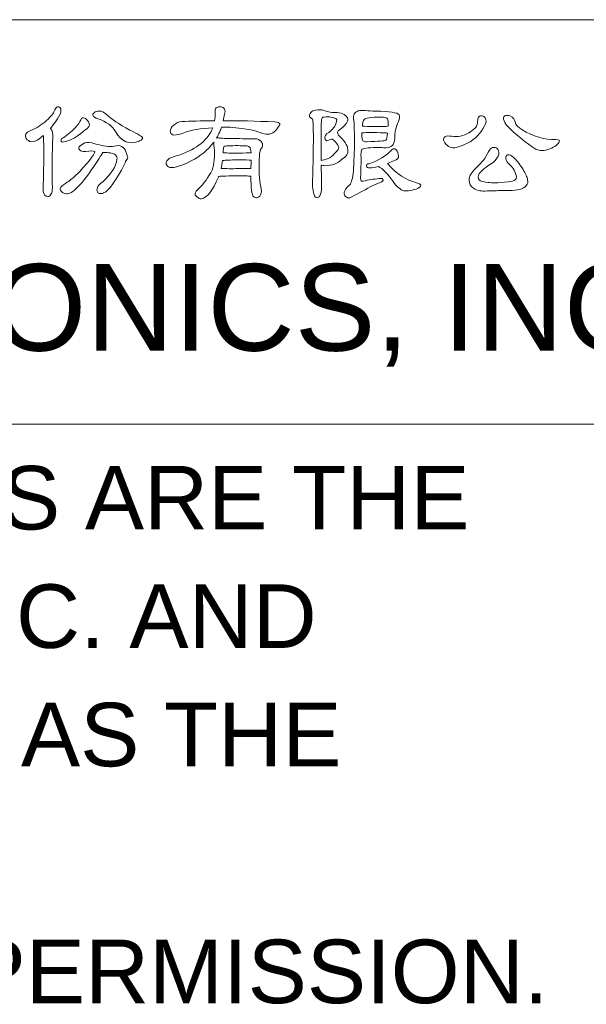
# Model space of a CAD drawing. Extents: x 844 to 1735, y -7 to 623.
# Tile 15 of 20: x 1527 to 1556, y 47 to 98. Entities that reach past the tile are written whole.
import ezdxf

# ---------------------------------------------------------------- set-up
doc = ezdxf.new("R2010")
doc.units = 0
doc.header["$LTSCALE"] = 2
doc.header["$MEASUREMENT"] = 0
doc.layers.get('0').update_dxf_attribs({"linetype": 'CONTINUOUS'})
doc.styles.add('TEXTSTYLE_1', font='ARIAL.TTF')

msp = doc.modelspace()

# ---------------------------------------------------------------- linework, layer by layer
at = {"linetype": 'Continuous', "lineweight": 5}
for p, q in [((1427.502, 98.38), (1712.502, 98.38)), ((1427.502, 77.38), (1712.502, 77.38))]:
    msp.add_line(p, q, dxfattribs=at)
for points, knots in [([(1527.883, 92.362), (1527.883, 92.359), (1527.886, 92.352), (1527.889, 92.343), (1527.889, 92.343), (1527.915, 91.779), (1527.913, 90.907), (1527.883, 89.728), (1527.883, 89.728), (1527.866, 89.506), (1527.886, 89.358), (1527.94, 89.286), (1527.94, 89.286), (1528.061, 89.167), (1528.157, 89.149), (1528.229, 89.234), (1528.229, 89.234), (1528.336, 89.342), (1528.377, 89.542), (1528.35, 89.837), (1528.35, 89.837), (1528.325, 90.658), (1528.336, 91.467), (1528.383, 92.267), (1528.383, 92.267), (1528.395, 92.458), (1528.355, 92.615), (1528.261, 92.734), (1528.261, 92.734), (1528.662, 93.225), (1528.841, 93.565), (1528.793, 93.753), (1528.793, 93.753), (1528.763, 93.834), (1528.707, 93.868), (1528.626, 93.856), (1528.626, 93.856), (1528.563, 93.839), (1528.498, 93.751), (1528.434, 93.592), (1528.434, 93.592), (1528.379, 93.464), (1528.22, 93.287), (1527.96, 93.061), (1527.96, 93.061), (1527.7, 92.852), (1527.424, 92.689), (1527.133, 92.574), (1527.133, 92.574), (1527.026, 92.543), (1526.969, 92.467), (1526.96, 92.343), (1526.96, 92.343), (1526.96, 92.24), (1527.009, 92.16), (1527.108, 92.099), (1527.108, 92.099), (1527.214, 92.032), (1527.344, 92.025), (1527.498, 92.081), (1527.498, 92.081), (1527.579, 92.123), (1527.707, 92.217), (1527.883, 92.362)], [0, 0, 0, 0, 0.0625, 0.0625, 0.0625, 0.0625, 0.125, 0.125, 0.125, 0.125, 0.1875, 0.1875, 0.1875, 0.1875, 0.25, 0.25, 0.25, 0.25, 0.3125, 0.3125, 0.3125, 0.3125, 0.375, 0.375, 0.375, 0.375, 0.4375, 0.4375, 0.4375, 0.4375, 0.5, 0.5, 0.5, 0.5, 0.5625, 0.5625, 0.5625, 0.5625, 0.625, 0.625, 0.625, 0.625, 0.6875, 0.6875, 0.6875, 0.6875, 0.75, 0.75, 0.75, 0.75, 0.8125, 0.8125, 0.8125, 0.8125, 0.875, 0.875, 0.875, 0.875, 0.9375, 0.9375, 0.9375, 0.9375, 1, 1, 1, 1]), ([(1530.729, 93.234), (1531.165, 93.076), (1531.464, 92.856), (1531.626, 92.574), (1531.626, 92.574), (1531.946, 92.036), (1532.361, 91.869), (1532.869, 92.074), (1532.869, 92.074), (1532.874, 92.079), (1532.885, 92.083), (1532.901, 92.086), (1532.901, 92.086), (1532.995, 92.13), (1533.04, 92.185), (1533.036, 92.254), (1533.036, 92.254), (1533.032, 92.305), (1532.811, 92.437), (1532.376, 92.651), (1532.376, 92.651), (1531.8, 92.962), (1531.403, 93.227), (1531.19, 93.446), (1531.19, 93.446), (1531.045, 93.578), (1530.912, 93.642), (1530.793, 93.637), (1530.793, 93.637), (1530.673, 93.634), (1530.587, 93.61), (1530.536, 93.567), (1530.536, 93.567), (1530.455, 93.498), (1530.432, 93.437), (1530.466, 93.381), (1530.466, 93.381), (1530.484, 93.339), (1530.571, 93.289), (1530.729, 93.234)], [0, 0, 0, 0, 0.1, 0.1, 0.1, 0.1, 0.2, 0.2, 0.2, 0.2, 0.3, 0.3, 0.3, 0.3, 0.4, 0.4, 0.4, 0.4, 0.5, 0.5, 0.5, 0.5, 0.6, 0.6, 0.6, 0.6, 0.7, 0.7, 0.7, 0.7, 0.8, 0.8, 0.8, 0.8, 0.9, 0.9, 0.9, 0.9, 1, 1, 1, 1]), ([(1536.993, 90.234), (1537.023, 90.252), (1537.322, 90.264), (1537.89, 90.273), (1537.89, 90.273), (1538.288, 90.277), (1538.547, 90.268), (1538.666, 90.247), (1538.666, 90.247), (1538.666, 89.632), (1538.713, 89.279), (1538.807, 89.19), (1538.807, 89.19), (1538.858, 89.147), (1538.91, 89.123), (1538.961, 89.12), (1538.961, 89.12), (1539.051, 89.136), (1539.121, 89.192), (1539.172, 89.286), (1539.172, 89.286), (1539.224, 89.393), (1539.226, 89.535), (1539.179, 89.716), (1539.179, 89.716), (1539.089, 90.023), (1539.068, 90.563), (1539.115, 91.337), (1539.115, 91.337), (1539.115, 91.491), (1539.149, 91.615), (1539.217, 91.709), (1539.217, 91.709), (1539.26, 91.777), (1539.279, 91.839), (1539.275, 91.895), (1539.275, 91.895), (1539.262, 91.963), (1539.23, 92.023), (1539.179, 92.074), (1539.179, 92.074), (1539.111, 92.155), (1539.013, 92.196), (1538.885, 92.196), (1538.885, 92.196), (1538.807, 92.196), (1538.536, 92.198), (1538.07, 92.202), (1538.07, 92.202), (1537.558, 92.207), (1537.258, 92.213), (1537.173, 92.222), (1537.173, 92.222), (1537.07, 92.234), (1537, 92.24), (1536.962, 92.24), (1536.962, 92.24), (1536.931, 92.24), (1536.904, 92.234), (1536.878, 92.222), (1536.878, 92.222), (1537.011, 92.465), (1537.1, 92.657), (1537.147, 92.798), (1537.147, 92.798), (1537.28, 92.815), (1537.578, 92.798), (1538.044, 92.747), (1538.044, 92.747), (1538.574, 92.691), (1538.98, 92.599), (1539.262, 92.471), (1539.262, 92.471), (1539.531, 92.382), (1539.762, 92.433), (1539.954, 92.625), (1539.954, 92.625), (1540.113, 92.809), (1540.183, 92.924), (1540.166, 92.971), (1540.166, 92.971), (1540.149, 93.027), (1540.064, 93.059), (1539.91, 93.067), (1539.91, 93.067), (1538.91, 93.119), (1538.015, 93.137), (1537.224, 93.125), (1537.224, 93.125), (1537.242, 93.253), (1537.267, 93.368), (1537.301, 93.471), (1537.301, 93.471), (1537.331, 93.578), (1537.329, 93.668), (1537.294, 93.74), (1537.294, 93.74), (1537.251, 93.805), (1537.194, 93.841), (1537.121, 93.85), (1537.121, 93.85), (1537.02, 93.863), (1536.931, 93.845), (1536.859, 93.798), (1536.859, 93.798), (1536.816, 93.755), (1536.799, 93.666), (1536.807, 93.529), (1536.807, 93.529), (1536.812, 93.413), (1536.803, 93.279), (1536.782, 93.125), (1536.782, 93.125), (1536.063, 93.125), (1535.496, 93.112), (1535.077, 93.087), (1535.077, 93.087), (1534.91, 93.074), (1534.772, 93.014), (1534.66, 92.907), (1534.66, 92.907), (1534.541, 92.801), (1534.481, 92.691), (1534.481, 92.581), (1534.481, 92.581), (1534.485, 92.499), (1534.525, 92.442), (1534.603, 92.407), (1534.603, 92.407), (1534.671, 92.364), (1534.835, 92.388), (1535.096, 92.478), (1535.096, 92.478), (1535.545, 92.644), (1536.074, 92.74), (1536.686, 92.767), (1536.686, 92.767), (1536.455, 92.151), (1535.874, 91.678), (1534.942, 91.35), (1534.942, 91.35), (1534.481, 91.247), (1534.254, 91.104), (1534.263, 90.92), (1534.263, 90.92), (1534.267, 90.852), (1534.308, 90.79), (1534.384, 90.734), (1534.384, 90.734), (1534.552, 90.631), (1534.942, 90.734), (1535.558, 91.042), (1535.558, 91.042), (1536.045, 91.29), (1536.44, 91.617), (1536.744, 92.023), (1536.744, 92.023), (1536.731, 91.954), (1536.735, 91.858), (1536.756, 91.734), (1536.756, 91.734), (1536.799, 91.285), (1536.762, 90.895), (1536.648, 90.561), (1536.648, 90.561), (1536.468, 90.203), (1536.231, 89.875), (1535.935, 89.58), (1535.935, 89.58), (1535.756, 89.427), (1535.724, 89.299), (1535.839, 89.196), (1535.839, 89.196), (1535.933, 89.106), (1536.016, 89.066), (1536.09, 89.075), (1536.09, 89.075), (1536.384, 89.125), (1536.681, 89.501), (1536.98, 90.203), (1536.98, 90.203), (1536.98, 90.216), (1536.984, 90.225), (1536.993, 90.234)], [0, 0, 0, 0, 0.021739, 0.021739, 0.021739, 0.021739, 0.043478, 0.043478, 0.043478, 0.043478, 0.065217, 0.065217, 0.065217, 0.065217, 0.086957, 0.086957, 0.086957, 0.086957, 0.108696, 0.108696, 0.108696, 0.108696, 0.130435, 0.130435, 0.130435, 0.130435, 0.152174, 0.152174, 0.152174, 0.152174, 0.173913, 0.173913, 0.173913, 0.173913, 0.195652, 0.195652, 0.195652, 0.195652, 0.217391, 0.217391, 0.217391, 0.217391, 0.23913, 0.23913, 0.23913, 0.23913, 0.26087, 0.26087, 0.26087, 0.26087, 0.282609, 0.282609, 0.282609, 0.282609, 0.304348, 0.304348, 0.304348, 0.304348, 0.326087, 0.326087, 0.326087, 0.326087, 0.347826, 0.347826, 0.347826, 0.347826, 0.369565, 0.369565, 0.369565, 0.369565, 0.391304, 0.391304, 0.391304, 0.391304, 0.413043, 0.413043, 0.413043, 0.413043, 0.434783, 0.434783, 0.434783, 0.434783, 0.456522, 0.456522, 0.456522, 0.456522, 0.478261, 0.478261, 0.478261, 0.478261, 0.5, 0.5, 0.5, 0.5, 0.521739, 0.521739, 0.521739, 0.521739, 0.543478, 0.543478, 0.543478, 0.543478, 0.565217, 0.565217, 0.565217, 0.565217, 0.586957, 0.586957, 0.586957, 0.586957, 0.608696, 0.608696, 0.608696, 0.608696, 0.630435, 0.630435, 0.630435, 0.630435, 0.652174, 0.652174, 0.652174, 0.652174, 0.673913, 0.673913, 0.673913, 0.673913, 0.695652, 0.695652, 0.695652, 0.695652, 0.717391, 0.717391, 0.717391, 0.717391, 0.73913, 0.73913, 0.73913, 0.73913, 0.76087, 0.76087, 0.76087, 0.76087, 0.782609, 0.782609, 0.782609, 0.782609, 0.804348, 0.804348, 0.804348, 0.804348, 0.826087, 0.826087, 0.826087, 0.826087, 0.847826, 0.847826, 0.847826, 0.847826, 0.869565, 0.869565, 0.869565, 0.869565, 0.891304, 0.891304, 0.891304, 0.891304, 0.913043, 0.913043, 0.913043, 0.913043, 0.934783, 0.934783, 0.934783, 0.934783, 0.956522, 0.956522, 0.956522, 0.956522, 0.978261, 0.978261, 0.978261, 0.978261, 1, 1, 1, 1]), ([(1541.873, 93.222), (1541.924, 92.978), (1541.924, 91.907), (1541.873, 90.01), (1541.873, 90.01), (1541.857, 89.711), (1541.886, 89.457), (1541.963, 89.248), (1541.963, 89.248), (1541.993, 89.17), (1542.043, 89.132), (1542.11, 89.132), (1542.11, 89.132), (1542.166, 89.132), (1542.213, 89.167), (1542.252, 89.234), (1542.252, 89.234), (1542.307, 89.342), (1542.335, 89.485), (1542.335, 89.664), (1542.335, 89.664), (1542.33, 90.087), (1542.326, 90.476), (1542.323, 90.83), (1542.323, 90.83), (1542.365, 90.817), (1542.427, 90.807), (1542.508, 90.799), (1542.508, 90.799), (1542.879, 90.803), (1543.175, 90.914), (1543.392, 91.131), (1543.392, 91.131), (1543.628, 91.272), (1543.733, 91.438), (1543.706, 91.626), (1543.706, 91.626), (1543.677, 91.869), (1543.514, 92.121), (1543.22, 92.382), (1543.22, 92.382), (1543.143, 92.489), (1543.157, 92.583), (1543.264, 92.664), (1543.264, 92.664), (1543.742, 92.984), (1543.829, 93.249), (1543.52, 93.458), (1543.52, 93.458), (1543.426, 93.514), (1543.303, 93.545), (1543.149, 93.554), (1543.149, 93.554), (1542.901, 93.55), (1542.662, 93.59), (1542.431, 93.677), (1542.431, 93.677), (1542.328, 93.706), (1542.194, 93.708), (1542.027, 93.682), (1542.027, 93.682), (1541.92, 93.666), (1541.839, 93.625), (1541.783, 93.561), (1541.783, 93.561), (1541.72, 93.48), (1541.696, 93.408), (1541.713, 93.343), (1541.713, 93.343), (1541.718, 93.317), (1541.771, 93.276), (1541.873, 93.222)], [0, 0, 0, 0, 0.055556, 0.055556, 0.055556, 0.055556, 0.111111, 0.111111, 0.111111, 0.111111, 0.166667, 0.166667, 0.166667, 0.166667, 0.222222, 0.222222, 0.222222, 0.222222, 0.277778, 0.277778, 0.277778, 0.277778, 0.333333, 0.333333, 0.333333, 0.333333, 0.388889, 0.388889, 0.388889, 0.388889, 0.444444, 0.444444, 0.444444, 0.444444, 0.5, 0.5, 0.5, 0.5, 0.555556, 0.555556, 0.555556, 0.555556, 0.611111, 0.611111, 0.611111, 0.611111, 0.666667, 0.666667, 0.666667, 0.666667, 0.722222, 0.722222, 0.722222, 0.722222, 0.777778, 0.777778, 0.777778, 0.777778, 0.833333, 0.833333, 0.833333, 0.833333, 0.888889, 0.888889, 0.888889, 0.888889, 0.944444, 0.944444, 0.944444, 0.944444, 1, 1, 1, 1]), ([(1544.744, 93.644), (1544.408, 93.7), (1544.185, 93.666), (1544.078, 93.542), (1544.078, 93.542), (1544.014, 93.473), (1543.989, 93.375), (1544.002, 93.247), (1544.002, 93.247), (1544.065, 92.644), (1544.063, 91.738), (1543.995, 90.53), (1543.995, 90.53), (1543.957, 90.145), (1543.892, 89.901), (1543.803, 89.799), (1543.803, 89.799), (1543.709, 89.756), (1543.621, 89.649), (1543.54, 89.478), (1543.54, 89.478), (1543.497, 89.384), (1543.51, 89.292), (1543.578, 89.203), (1543.578, 89.203), (1543.643, 89.138), (1543.72, 89.111), (1543.809, 89.12), (1543.809, 89.12), (1544.155, 89.311), (1544.508, 89.504), (1544.867, 89.696), (1544.867, 89.696), (1544.999, 89.761), (1545.159, 89.831), (1545.347, 89.907), (1545.347, 89.907), (1545.488, 89.963), (1545.553, 90.014), (1545.54, 90.061), (1545.54, 90.061), (1545.535, 90.129), (1545.463, 90.153), (1545.322, 90.131), (1545.322, 90.131), (1545.061, 90.102), (1544.786, 90.057), (1544.495, 89.997), (1544.495, 89.997), (1544.452, 89.992), (1544.422, 89.992), (1544.405, 89.997), (1544.405, 89.997), (1544.376, 90.014), (1544.363, 90.084), (1544.367, 90.209), (1544.367, 90.209), (1544.384, 90.546), (1544.39, 90.931), (1544.386, 91.362), (1544.386, 91.362), (1544.386, 91.508), (1544.399, 91.597), (1544.424, 91.631), (1544.424, 91.631), (1544.463, 91.696), (1544.724, 91.734), (1545.206, 91.747), (1545.206, 91.747), (1545.326, 91.751), (1545.441, 91.745), (1545.553, 91.727), (1545.553, 91.727), (1545.757, 91.711), (1545.914, 91.751), (1546.02, 91.85), (1546.02, 91.85), (1546.085, 91.905), (1546.123, 92.034), (1546.136, 92.234), (1546.136, 92.234), (1546.136, 92.516), (1546.202, 92.805), (1546.335, 93.099), (1546.335, 93.099), (1546.403, 93.245), (1546.412, 93.358), (1546.36, 93.439), (1546.36, 93.439), (1546.279, 93.559), (1545.878, 93.621), (1545.155, 93.625), (1545.155, 93.625), (1544.912, 93.637), (1544.775, 93.644), (1544.744, 93.644)], [0, 0, 0, 0, 0.041667, 0.041667, 0.041667, 0.041667, 0.083333, 0.083333, 0.083333, 0.083333, 0.125, 0.125, 0.125, 0.125, 0.166667, 0.166667, 0.166667, 0.166667, 0.208333, 0.208333, 0.208333, 0.208333, 0.25, 0.25, 0.25, 0.25, 0.291667, 0.291667, 0.291667, 0.291667, 0.333333, 0.333333, 0.333333, 0.333333, 0.375, 0.375, 0.375, 0.375, 0.416667, 0.416667, 0.416667, 0.416667, 0.458333, 0.458333, 0.458333, 0.458333, 0.5, 0.5, 0.5, 0.5, 0.541667, 0.541667, 0.541667, 0.541667, 0.583333, 0.583333, 0.583333, 0.583333, 0.625, 0.625, 0.625, 0.625, 0.666667, 0.666667, 0.666667, 0.666667, 0.708333, 0.708333, 0.708333, 0.708333, 0.75, 0.75, 0.75, 0.75, 0.791667, 0.791667, 0.791667, 0.791667, 0.833333, 0.833333, 0.833333, 0.833333, 0.875, 0.875, 0.875, 0.875, 0.916667, 0.916667, 0.916667, 0.916667, 0.958333, 0.958333, 0.958333, 0.958333, 1, 1, 1, 1]), ([(1530.119, 92.702), (1530.253, 92.779), (1530.301, 92.875), (1530.267, 92.991), (1530.267, 92.991), (1530.224, 93.106), (1530.159, 93.193), (1530.069, 93.253), (1530.069, 93.253), (1529.953, 93.321), (1529.874, 93.298), (1529.832, 93.182), (1529.832, 93.182), (1529.742, 92.939), (1529.447, 92.63), (1528.947, 92.254), (1528.947, 92.254), (1528.832, 92.223), (1528.789, 92.164), (1528.819, 92.074), (1528.819, 92.074), (1528.844, 92.018), (1528.915, 92.01), (1529.03, 92.048), (1529.03, 92.048), (1529.329, 92.126), (1529.632, 92.296), (1529.94, 92.561), (1529.94, 92.561), (1530.018, 92.63), (1530.077, 92.677), (1530.119, 92.702)], [0, 0, 0, 0, 0.125, 0.125, 0.125, 0.125, 0.25, 0.25, 0.25, 0.25, 0.375, 0.375, 0.375, 0.375, 0.5, 0.5, 0.5, 0.5, 0.625, 0.625, 0.625, 0.625, 0.75, 0.75, 0.75, 0.75, 0.875, 0.875, 0.875, 0.875, 1, 1, 1, 1]), ([(1542.323, 92.991), (1542.323, 93.11), (1542.341, 93.217), (1542.38, 93.311), (1542.38, 93.311), (1542.653, 93.354), (1542.87, 93.336), (1543.027, 93.26), (1543.027, 93.26), (1543.07, 93.256), (1543.101, 93.234), (1543.123, 93.195), (1543.123, 93.195), (1543.123, 92.951), (1542.984, 92.725), (1542.707, 92.516), (1542.707, 92.516), (1542.54, 92.44), (1542.48, 92.321), (1542.527, 92.164), (1542.527, 92.164), (1542.557, 92.083), (1542.632, 92.074), (1542.751, 92.138), (1542.751, 92.138), (1542.832, 92.18), (1542.884, 92.191), (1542.906, 92.17), (1542.906, 92.17), (1543.085, 92.05), (1543.191, 91.911), (1543.226, 91.754), (1543.226, 91.754), (1543.243, 91.698), (1543.19, 91.61), (1543.065, 91.491), (1543.065, 91.491), (1542.895, 91.256), (1542.664, 91.119), (1542.373, 91.081), (1542.373, 91.081), (1542.343, 91.077), (1542.325, 91.07), (1542.316, 91.061), (1542.316, 91.061), (1542.312, 91.924), (1542.314, 92.567), (1542.323, 92.991)], [0, 0, 0, 0, 0.083333, 0.083333, 0.083333, 0.083333, 0.166667, 0.166667, 0.166667, 0.166667, 0.25, 0.25, 0.25, 0.25, 0.333333, 0.333333, 0.333333, 0.333333, 0.416667, 0.416667, 0.416667, 0.416667, 0.5, 0.5, 0.5, 0.5, 0.583333, 0.583333, 0.583333, 0.583333, 0.666667, 0.666667, 0.666667, 0.666667, 0.75, 0.75, 0.75, 0.75, 0.833333, 0.833333, 0.833333, 0.833333, 0.916667, 0.916667, 0.916667, 0.916667, 1, 1, 1, 1]), ([(1545.777, 92.843), (1545.708, 92.83), (1545.486, 92.826), (1545.11, 92.83), (1545.11, 92.83), (1544.798, 92.83), (1544.583, 92.839), (1544.463, 92.856), (1544.463, 92.856), (1544.463, 93.014), (1544.491, 93.13), (1544.546, 93.202), (1544.546, 93.202), (1544.602, 93.279), (1544.892, 93.317), (1545.418, 93.317), (1545.418, 93.317), (1545.614, 93.314), (1545.73, 93.285), (1545.764, 93.234), (1545.764, 93.234), (1545.802, 93.182), (1545.813, 93.052), (1545.796, 92.843), (1545.796, 92.843), (1545.791, 92.848), (1545.786, 92.848), (1545.777, 92.843)], [0, 0, 0, 0, 0.142857, 0.142857, 0.142857, 0.142857, 0.285714, 0.285714, 0.285714, 0.285714, 0.428571, 0.428571, 0.428571, 0.428571, 0.571429, 0.571429, 0.571429, 0.571429, 0.714286, 0.714286, 0.714286, 0.714286, 0.857143, 0.857143, 0.857143, 0.857143, 1, 1, 1, 1]), ([(1550.446, 93.099), (1550.45, 92.993), (1550.411, 92.884), (1550.33, 92.772), (1550.33, 92.772), (1550.125, 92.55), (1549.864, 92.405), (1549.548, 92.337), (1549.548, 92.337), (1549.39, 92.307), (1549.236, 92.305), (1549.087, 92.33), (1549.087, 92.33), (1548.942, 92.348), (1548.839, 92.343), (1548.779, 92.317), (1548.779, 92.317), (1548.724, 92.292), (1548.689, 92.247), (1548.677, 92.182), (1548.677, 92.182), (1548.664, 92.102), (1548.709, 92.007), (1548.812, 91.901), (1548.812, 91.901), (1548.888, 91.824), (1548.982, 91.768), (1549.093, 91.734), (1549.093, 91.734), (1549.182, 91.696), (1549.418, 91.754), (1549.798, 91.907), (1549.798, 91.907), (1550.208, 92.091), (1550.514, 92.359), (1550.715, 92.709), (1550.715, 92.709), (1550.821, 92.875), (1550.877, 93.009), (1550.881, 93.112), (1550.881, 93.112), (1550.881, 93.206), (1550.854, 93.276), (1550.798, 93.323), (1550.798, 93.323), (1550.755, 93.366), (1550.702, 93.388), (1550.638, 93.388), (1550.638, 93.388), (1550.569, 93.384), (1550.52, 93.362), (1550.491, 93.323), (1550.491, 93.323), (1550.46, 93.272), (1550.446, 93.198), (1550.446, 93.099)], [0, 0, 0, 0, 0.071429, 0.071429, 0.071429, 0.071429, 0.142857, 0.142857, 0.142857, 0.142857, 0.214286, 0.214286, 0.214286, 0.214286, 0.285714, 0.285714, 0.285714, 0.285714, 0.357143, 0.357143, 0.357143, 0.357143, 0.428571, 0.428571, 0.428571, 0.428571, 0.5, 0.5, 0.5, 0.5, 0.571429, 0.571429, 0.571429, 0.571429, 0.642857, 0.642857, 0.642857, 0.642857, 0.714286, 0.714286, 0.714286, 0.714286, 0.785714, 0.785714, 0.785714, 0.785714, 0.857143, 0.857143, 0.857143, 0.857143, 0.928571, 0.928571, 0.928571, 0.928571, 1, 1, 1, 1]), ([(1552.029, 92.811), (1552.327, 92.512), (1552.744, 92.168), (1553.279, 91.779), (1553.279, 91.779), (1553.535, 91.574), (1553.808, 91.527), (1554.099, 91.638), (1554.099, 91.638), (1554.38, 91.732), (1554.569, 91.852), (1554.663, 91.996), (1554.663, 91.996), (1554.732, 92.104), (1554.68, 92.155), (1554.51, 92.151), (1554.51, 92.151), (1553.92, 92.138), (1553.331, 92.312), (1552.746, 92.67), (1552.746, 92.67), (1552.67, 92.722), (1552.605, 92.769), (1552.554, 92.811), (1552.554, 92.811), (1552.477, 92.879), (1552.432, 92.944), (1552.419, 93.003), (1552.419, 93.003), (1552.377, 93.195), (1552.279, 93.321), (1552.125, 93.381), (1552.125, 93.381), (1552.018, 93.42), (1551.926, 93.42), (1551.849, 93.381), (1551.849, 93.381), (1551.78, 93.339), (1551.771, 93.256), (1551.818, 93.132), (1551.818, 93.132), (1551.86, 93.012), (1551.93, 92.906), (1552.029, 92.811)], [0, 0, 0, 0, 0.090909, 0.090909, 0.090909, 0.090909, 0.181818, 0.181818, 0.181818, 0.181818, 0.272727, 0.272727, 0.272727, 0.272727, 0.363636, 0.363636, 0.363636, 0.363636, 0.454545, 0.454545, 0.454545, 0.454545, 0.545455, 0.545455, 0.545455, 0.545455, 0.636364, 0.636364, 0.636364, 0.636364, 0.727273, 0.727273, 0.727273, 0.727273, 0.818182, 0.818182, 0.818182, 0.818182, 0.909091, 0.909091, 0.909091, 0.909091, 1, 1, 1, 1]), ([(1544.45, 92.496), (1544.681, 92.527), (1545.057, 92.529), (1545.578, 92.503), (1545.578, 92.503), (1545.681, 92.503), (1545.743, 92.495), (1545.764, 92.478), (1545.764, 92.478), (1545.746, 92.285), (1545.719, 92.166), (1545.681, 92.119), (1545.681, 92.119), (1545.616, 92.088), (1545.291, 92.063), (1544.706, 92.041), (1544.706, 92.041), (1544.587, 92.038), (1544.51, 92.052), (1544.475, 92.086), (1544.475, 92.086), (1544.45, 92.112), (1544.435, 92.249), (1544.431, 92.496), (1544.431, 92.496), (1544.435, 92.496), (1544.441, 92.496), (1544.45, 92.496)], [0, 0, 0, 0, 0.142857, 0.142857, 0.142857, 0.142857, 0.285714, 0.285714, 0.285714, 0.285714, 0.428571, 0.428571, 0.428571, 0.428571, 0.571429, 0.571429, 0.571429, 0.571429, 0.714286, 0.714286, 0.714286, 0.714286, 0.857143, 0.857143, 0.857143, 0.857143, 1, 1, 1, 1]), ([(1530.569, 91.541), (1530.564, 91.538), (1530.562, 91.527), (1530.562, 91.51), (1530.562, 91.51), (1530.532, 91.416), (1530.404, 91.23), (1530.177, 90.952), (1530.177, 90.952), (1529.96, 90.691), (1529.765, 90.48), (1529.594, 90.317), (1529.594, 90.317), (1529.334, 90.082), (1529.146, 89.936), (1529.03, 89.875), (1529.03, 89.875), (1528.885, 89.781), (1528.796, 89.696), (1528.761, 89.619), (1528.761, 89.619), (1528.744, 89.564), (1528.783, 89.493), (1528.877, 89.407), (1528.877, 89.407), (1528.966, 89.351), (1529.047, 89.329), (1529.119, 89.337), (1529.119, 89.337), (1529.453, 89.354), (1530.011, 89.967), (1530.793, 91.176), (1530.793, 91.176), (1530.857, 91.31), (1530.912, 91.399), (1530.959, 91.446), (1530.959, 91.446), (1530.964, 91.458), (1530.968, 91.474), (1530.973, 91.491), (1530.973, 91.491), (1531.293, 91.491), (1531.513, 91.446), (1531.632, 91.357), (1531.632, 91.357), (1531.701, 91.301), (1531.726, 91.22), (1531.71, 91.113), (1531.71, 91.113), (1531.67, 90.766), (1531.425, 90.384), (1530.973, 89.965), (1530.973, 89.965), (1530.737, 89.799), (1530.639, 89.636), (1530.677, 89.478), (1530.677, 89.478), (1530.695, 89.409), (1530.729, 89.369), (1530.78, 89.356), (1530.78, 89.356), (1530.848, 89.339), (1530.928, 89.348), (1531.017, 89.382), (1531.017, 89.382), (1531.3, 89.514), (1531.661, 90.014), (1532.1, 90.882), (1532.1, 90.882), (1532.139, 90.985), (1532.179, 91.061), (1532.222, 91.113), (1532.222, 91.113), (1532.248, 91.142), (1532.262, 91.18), (1532.267, 91.228), (1532.267, 91.228), (1532.267, 91.241), (1532.23, 91.357), (1532.158, 91.574), (1532.158, 91.574), (1532.145, 91.638), (1532.073, 91.713), (1531.941, 91.799), (1531.941, 91.799), (1531.859, 91.854), (1531.735, 91.858), (1531.569, 91.812), (1531.569, 91.812), (1531.338, 91.768), (1531.002, 91.809), (1530.562, 91.933), (1530.562, 91.933), (1530.331, 92.01), (1530.161, 92.029), (1530.049, 91.991), (1530.049, 91.991), (1529.908, 91.926), (1529.81, 91.856), (1529.754, 91.779), (1529.754, 91.779), (1529.69, 91.698), (1529.713, 91.628), (1529.825, 91.568), (1529.825, 91.568), (1529.906, 91.538), (1529.996, 91.529), (1530.094, 91.541), (1530.094, 91.541), (1530.329, 91.568), (1530.487, 91.568), (1530.569, 91.541)], [0, 0, 0, 0, 0.035714, 0.035714, 0.035714, 0.035714, 0.071429, 0.071429, 0.071429, 0.071429, 0.107143, 0.107143, 0.107143, 0.107143, 0.142857, 0.142857, 0.142857, 0.142857, 0.178571, 0.178571, 0.178571, 0.178571, 0.214286, 0.214286, 0.214286, 0.214286, 0.25, 0.25, 0.25, 0.25, 0.285714, 0.285714, 0.285714, 0.285714, 0.321429, 0.321429, 0.321429, 0.321429, 0.357143, 0.357143, 0.357143, 0.357143, 0.392857, 0.392857, 0.392857, 0.392857, 0.428571, 0.428571, 0.428571, 0.428571, 0.464286, 0.464286, 0.464286, 0.464286, 0.5, 0.5, 0.5, 0.5, 0.535714, 0.535714, 0.535714, 0.535714, 0.571429, 0.571429, 0.571429, 0.571429, 0.607143, 0.607143, 0.607143, 0.607143, 0.642857, 0.642857, 0.642857, 0.642857, 0.678571, 0.678571, 0.678571, 0.678571, 0.714286, 0.714286, 0.714286, 0.714286, 0.75, 0.75, 0.75, 0.75, 0.785714, 0.785714, 0.785714, 0.785714, 0.821429, 0.821429, 0.821429, 0.821429, 0.857143, 0.857143, 0.857143, 0.857143, 0.892857, 0.892857, 0.892857, 0.892857, 0.928571, 0.928571, 0.928571, 0.928571, 0.964286, 0.964286, 0.964286, 0.964286, 1, 1, 1, 1]), ([(1537.993, 91.452), (1537.609, 91.452), (1537.352, 91.458), (1537.224, 91.471), (1537.224, 91.471), (1537.224, 91.63), (1537.239, 91.732), (1537.269, 91.779), (1537.269, 91.779), (1537.298, 91.817), (1537.455, 91.837), (1537.737, 91.837), (1537.737, 91.837), (1538.121, 91.841), (1538.376, 91.835), (1538.5, 91.817), (1538.5, 91.817), (1538.542, 91.805), (1538.574, 91.788), (1538.596, 91.767), (1538.596, 91.767), (1538.638, 91.711), (1538.668, 91.61), (1538.685, 91.465), (1538.685, 91.465), (1538.566, 91.461), (1538.335, 91.456), (1537.993, 91.452)], [0, 0, 0, 0, 0.142857, 0.142857, 0.142857, 0.142857, 0.285714, 0.285714, 0.285714, 0.285714, 0.428571, 0.428571, 0.428571, 0.428571, 0.571429, 0.571429, 0.571429, 0.571429, 0.714286, 0.714286, 0.714286, 0.714286, 0.857143, 0.857143, 0.857143, 0.857143, 1, 1, 1, 1]), ([(1545.289, 90.754), (1545.508, 90.651), (1545.764, 90.391), (1546.059, 89.972), (1546.059, 89.972), (1546.255, 89.69), (1546.439, 89.532), (1546.61, 89.497), (1546.61, 89.497), (1546.82, 89.472), (1547.067, 89.514), (1547.353, 89.625), (1547.353, 89.625), (1547.367, 89.638), (1547.38, 89.645), (1547.392, 89.645), (1547.392, 89.645), (1547.563, 89.747), (1547.524, 89.837), (1547.277, 89.914), (1547.277, 89.914), (1546.721, 90.046), (1546.219, 90.378), (1545.771, 90.907), (1545.771, 90.907), (1545.899, 90.985), (1546.017, 91.036), (1546.123, 91.061), (1546.123, 91.061), (1546.268, 91.104), (1546.34, 91.185), (1546.34, 91.305), (1546.34, 91.305), (1546.324, 91.424), (1546.281, 91.527), (1546.213, 91.613), (1546.213, 91.613), (1546.118, 91.707), (1546.035, 91.702), (1545.963, 91.599), (1545.963, 91.599), (1545.694, 91.301), (1545.307, 91.068), (1544.802, 90.9), (1544.802, 90.9), (1544.7, 90.9), (1544.655, 90.856), (1544.668, 90.766), (1544.668, 90.766), (1544.672, 90.711), (1544.739, 90.685), (1544.867, 90.689), (1544.867, 90.689), (1544.973, 90.689), (1545.114, 90.711), (1545.289, 90.754)], [0, 0, 0, 0, 0.071429, 0.071429, 0.071429, 0.071429, 0.142857, 0.142857, 0.142857, 0.142857, 0.214286, 0.214286, 0.214286, 0.214286, 0.285714, 0.285714, 0.285714, 0.285714, 0.357143, 0.357143, 0.357143, 0.357143, 0.428571, 0.428571, 0.428571, 0.428571, 0.5, 0.5, 0.5, 0.5, 0.571429, 0.571429, 0.571429, 0.571429, 0.642857, 0.642857, 0.642857, 0.642857, 0.714286, 0.714286, 0.714286, 0.714286, 0.785714, 0.785714, 0.785714, 0.785714, 0.857143, 0.857143, 0.857143, 0.857143, 0.928571, 0.928571, 0.928571, 0.928571, 1, 1, 1, 1]), ([(1550.753, 91.093), (1550.634, 90.952), (1550.54, 90.852), (1550.471, 90.792), (1550.471, 90.792), (1550.24, 90.57), (1550.095, 90.389), (1550.036, 90.247), (1550.036, 90.247), (1549.98, 90.115), (1549.986, 89.97), (1550.054, 89.811), (1550.054, 89.811), (1550.123, 89.667), (1550.294, 89.559), (1550.567, 89.49), (1550.567, 89.49), (1550.632, 89.478), (1550.917, 89.481), (1551.426, 89.497), (1551.426, 89.497), (1551.504, 89.51), (1551.717, 89.517), (1552.067, 89.517), (1552.067, 89.517), (1552.311, 89.512), (1552.495, 89.53), (1552.618, 89.568), (1552.618, 89.568), (1552.764, 89.598), (1552.887, 89.67), (1552.99, 89.786), (1552.99, 89.786), (1553.046, 89.854), (1553.062, 89.945), (1553.042, 90.061), (1553.042, 90.061), (1553.011, 90.207), (1552.932, 90.384), (1552.804, 90.593), (1552.804, 90.593), (1552.659, 90.837), (1552.507, 91.037), (1552.349, 91.196), (1552.349, 91.196), (1552.255, 91.29), (1552.165, 91.346), (1552.08, 91.362), (1552.08, 91.362), (1552.011, 91.375), (1551.964, 91.362), (1551.939, 91.324), (1551.939, 91.324), (1551.909, 91.281), (1551.896, 91.223), (1551.901, 91.151), (1551.901, 91.151), (1551.917, 91.07), (1551.982, 90.972), (1552.093, 90.856), (1552.093, 90.856), (1552.298, 90.689), (1552.419, 90.469), (1552.459, 90.196), (1552.459, 90.196), (1552.471, 90.102), (1552.403, 90.035), (1552.253, 89.997), (1552.253, 89.997), (1552.163, 89.967), (1551.948, 89.942), (1551.605, 89.92), (1551.605, 89.92), (1551.294, 89.903), (1551.02, 89.914), (1550.785, 89.952), (1550.785, 89.952), (1550.619, 89.983), (1550.52, 90.035), (1550.491, 90.113), (1550.491, 90.113), (1550.464, 90.181), (1550.471, 90.264), (1550.509, 90.362), (1550.509, 90.362), (1550.603, 90.516), (1550.852, 90.718), (1551.253, 90.965), (1551.253, 90.965), (1551.412, 91.11), (1551.507, 91.254), (1551.542, 91.395), (1551.542, 91.395), (1551.558, 91.51), (1551.531, 91.606), (1551.459, 91.683), (1551.459, 91.683), (1551.39, 91.738), (1551.311, 91.756), (1551.221, 91.734), (1551.221, 91.734), (1551.139, 91.718), (1551.067, 91.646), (1551.003, 91.523), (1551.003, 91.523), (1550.913, 91.339), (1550.83, 91.196), (1550.753, 91.093)], [0, 0, 0, 0, 0.037037, 0.037037, 0.037037, 0.037037, 0.074074, 0.074074, 0.074074, 0.074074, 0.111111, 0.111111, 0.111111, 0.111111, 0.148148, 0.148148, 0.148148, 0.148148, 0.185185, 0.185185, 0.185185, 0.185185, 0.222222, 0.222222, 0.222222, 0.222222, 0.259259, 0.259259, 0.259259, 0.259259, 0.296296, 0.296296, 0.296296, 0.296296, 0.333333, 0.333333, 0.333333, 0.333333, 0.37037, 0.37037, 0.37037, 0.37037, 0.407407, 0.407407, 0.407407, 0.407407, 0.444444, 0.444444, 0.444444, 0.444444, 0.481481, 0.481481, 0.481481, 0.481481, 0.518519, 0.518519, 0.518519, 0.518519, 0.555556, 0.555556, 0.555556, 0.555556, 0.592593, 0.592593, 0.592593, 0.592593, 0.62963, 0.62963, 0.62963, 0.62963, 0.666667, 0.666667, 0.666667, 0.666667, 0.703704, 0.703704, 0.703704, 0.703704, 0.740741, 0.740741, 0.740741, 0.740741, 0.777778, 0.777778, 0.777778, 0.777778, 0.814815, 0.814815, 0.814815, 0.814815, 0.851852, 0.851852, 0.851852, 0.851852, 0.888889, 0.888889, 0.888889, 0.888889, 0.925926, 0.925926, 0.925926, 0.925926, 0.962963, 0.962963, 0.962963, 0.962963, 1, 1, 1, 1]), ([(1537.89, 90.644), (1537.54, 90.64), (1537.284, 90.644), (1537.121, 90.658), (1537.121, 90.658), (1537.152, 90.799), (1537.177, 90.935), (1537.199, 91.068), (1537.199, 91.068), (1537.202, 91.068), (1537.213, 91.068), (1537.231, 91.068), (1537.231, 91.068), (1537.338, 91.084), (1537.592, 91.095), (1537.993, 91.1), (1537.993, 91.1), (1538.343, 91.104), (1538.572, 91.097), (1538.679, 91.081), (1538.679, 91.081), (1538.675, 90.94), (1538.67, 90.799), (1538.666, 90.658), (1538.666, 90.658), (1538.525, 90.653), (1538.266, 90.649), (1537.89, 90.644)], [0, 0, 0, 0, 0.142857, 0.142857, 0.142857, 0.142857, 0.285714, 0.285714, 0.285714, 0.285714, 0.428571, 0.428571, 0.428571, 0.428571, 0.571429, 0.571429, 0.571429, 0.571429, 0.714286, 0.714286, 0.714286, 0.714286, 0.857143, 0.857143, 0.857143, 0.857143, 1, 1, 1, 1])]:
    msp.add_open_spline(points, degree=3, knots=knots, dxfattribs=at)

# ---------------------------------------------------------------- texts
at = {"linetype": 'Continuous', "lineweight": 5, "style": 'TEXTSTYLE_1'}
for s, height, p in [('DELTA ELECTRONICS, INC. ', 4.5, (1478.424, 81.191)), ('THESE DRAWINGS AND SPECIFICATIONS ARE THE', 3.3, (1436.052, 71.905)), ('PROPERTY OF DELTA ELECTRONICS, INC. AND', 3.3, (1436.052, 65.755)), ('SHALL NOT BE REPRODUCED OR USED AS THE', 3.3, (1436.052, 59.605)), ('APPARATUSES OR DEVICES WITHOUT PERMISSION.', 3.3, (1436.052, 47.305))]:
    msp.add_text(s, height=height, dxfattribs=at).set_placement(p)

doc.saveas('drawing.dxf')
